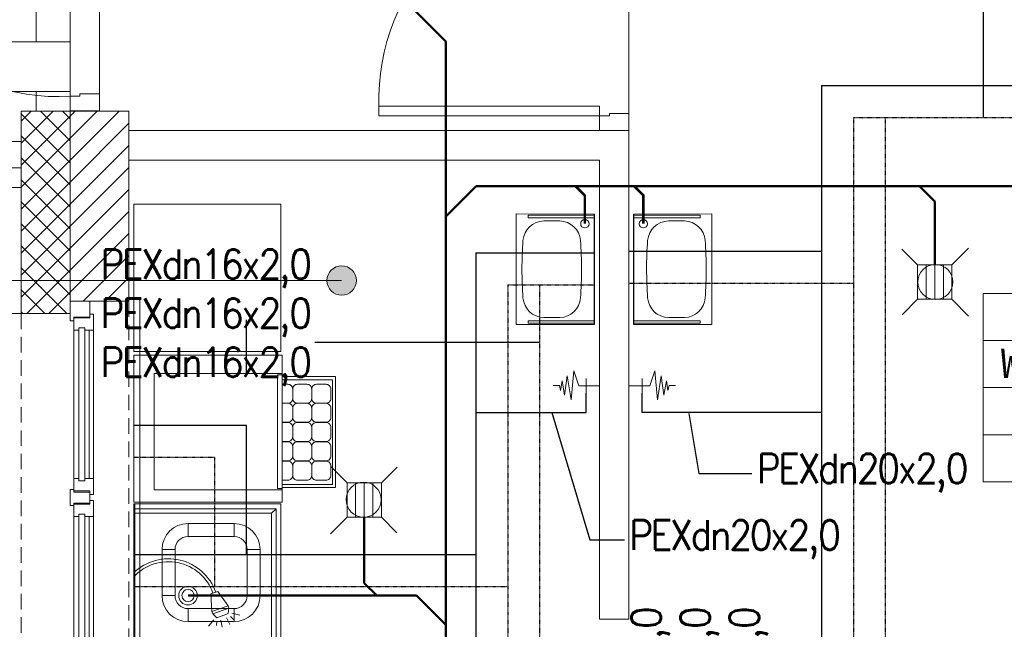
# Model space of a CAD drawing. Header units: millimetres. Extents: x -17122 to 7392, y -6480 to -3200.
# Tile 58 of 70: x 4080 to 4481, y -4438 to -4190. Entities that reach past the tile are written whole.
import ezdxf
from ezdxf import colors
from ezdxf.entities.mleader import LeaderData, LeaderLine
from ezdxf.enums import TextEntityAlignment as Align
from ezdxf.lldxf.tags import DXFTag
from ezdxf.math import Vec2, Vec3

# ---------------------------------------------------------------- set-up
doc = ezdxf.new("R2010")
doc.units = ezdxf.units.MM
for name, pattern in [('DASHDOT', [20, 10, -5, 0, -5]), ('DASHED', [0.75, 0.5, -0.25]), ('HIDDEN2', [4.7625, 3.175, -1.5875])]:
    doc.linetypes.add(name, pattern=pattern)
for name, color, linetype, lineweight in [('3987417c-e224-4861-8c51-863ca10e2d8a$0$LABO _ WYPOSAŻENIE _ 3 WIDOKOWA CIENKA', 8, 'Continuous', 9), ('_k_krawężnik', 252, 'Continuous', 13), ('_k_kreskowanie', 250, 'Continuous', 9), ('_k_ocieplenie', 7, 'Continuous', 35), ('_k_opis', 7, 'Continuous', 13), ('_k_stolarka', 7, 'Continuous', 13), ('_k_tabela', 7, 'Continuous', 13), ('_k_widok', 7, 'Continuous', 18), ('_k_wyposażenia', 251, 'Continuous', 9), ('_k_zarys', 7, 'HIDDEN2', 20), ('_k_ściany', 7, 'Continuous', 0), ('KANZLIZACJA', 34, 'Continuous', 30), ('WODA Z', 5, 'Continuous', 0)]:
    doc.layers.add(name, color=color, linetype=linetype, lineweight=lineweight)
doc.layers.add('_k_niewidoczna', color=72, linetype='Continuous', lineweight=9, plot=False)
for name, color, linetype, true_color in [('IS_Ciepła_woda', 1, 'DASHDOT', 0xff0000), ('IS_Cyrkulacja', 7, 'DASHED', 0x800080), ('IS_Zimna_woda', 5, 'SOLID', 0x0000ff)]:
    doc.layers.add(name, color=color, linetype=linetype, true_color=true_color)
doc.styles.add('GENERATED_STYLE_1', font='MS Gothic.ttf')
doc.styles.add('GENERATED_STYLE_2', font='MS Gothic.ttf')
doc.styles.get("Standard").update_dxf_attribs({"font": 'arial.ttf'})
tags = doc.linetypes.add('SOLID', pattern=[10, 10, 0]).pattern_tags.tags
tags[6:7] = [DXFTag(74, 4), DXFTag(75, 0), DXFTag(340, '0'), DXFTag(46, 0.0), DXFTag(50, 0.0), DXFTag(44, 0.0), DXFTag(45, 0.0)]
tags[4:5] = [DXFTag(74, 4), DXFTag(75, 0), DXFTag(340, '0'), DXFTag(46, 0.0), DXFTag(50, 0.0), DXFTag(44, 0.0), DXFTag(45, 0.0)]

# ---------------------------------------------------------------- blocks, each defined once
blk = doc.blocks.new('3987417c-e224-4861-8c51-863ca10e2d8a$0$egegzaer')
blk.add_lwpolyline([(-4635.53, -40.34, -0.543297), (-4643.49, -6.95), (-4641.78, -6.95, 0.563277), (-4635.12, -39.21)], format="xyb")
for points in [[(-4634.82, -38.36), (-4627.56, -38.82), (-4629.9, -45.42), (-4635.83, -41.19)], [(-4628.96, -45.75), (-4626.61, -39.16), (-4627.56, -38.82), (-4629.9, -45.42)], [(-4626.74, -45.48), (-4625.06, -40.77), (-4626.61, -39.16), (-4628.96, -45.75)]]:
    blk.add_lwpolyline(points, close=True)
for points in [[(-4635.53, -40.34), (-4635.12, -39.21)], [(-4624.27, -39.56), (-4621.66, -37.46)], [(-4624.11, -42.41), (-4621.23, -43.04)], [(-4623.62, -40.8), (-4621.93, -40.62)], [(-4626.88, -46.92), (-4626.18, -50.2)], [(-4625.6, -46.37), (-4624.4, -47.58)], [(-4624.97, -44.81), (-4622.33, -46.14)]]:
    blk.add_lwpolyline(points)
blk = doc.blocks.new('3987417c-e224-4861-8c51-863ca10e2d8a$0$A$C6e5454da')
at = {"lineweight": 0}
for p, q in [((60.5, 60), (0, 60)), ((0, 0), (0, 60)), ((0, 0), (0, 60)), ((60.5, 60), (0, 60)), ((60.5, 0), (60.5, 60)), ((60.5, 0), (60.5, 60)), ((8.29, 52.48), (8.29, 5)), ((8.29, 52.48), (60.5, 52.48)), ((8.29, 52.48), (8.29, 5)), ((8.29, 52.48), (60.5, 52.48)), ((58.56, 5.66), (58.56, 51.91)), ((58.56, 51.91), (60.5, 51.91)), ((58.56, 5.66), (58.56, 51.91)), ((58.56, 51.91), (60.5, 51.91)), ((60.5, 51.91), (60.5, 13.08)), ((60.5, 51.91), (60.5, 13.08)), ((60.5, 49.85), (81.08, 49.85)), ((60.5, 49.85), (81.08, 49.85)), ((81.08, 49.85), (81.08, 7.18)), ((81.08, 49.85), (81.08, 7.18)), ((8.29, 5), (60.5, 5)), ((8.29, 5), (60.5, 5)), ((60.5, 5.66), (58.56, 5.66)), ((60.5, 5.66), (58.56, 5.66)), ((81.08, 7.18), (60.5, 7.18)), ((81.08, 7.18), (60.5, 7.18)), ((60.5, 0), (0, 0)), ((60.5, 0), (0, 0))]:
    blk.add_line(p, q, dxfattribs=at)
at = {"lineweight": 0, "ltscale": 0.1}
for p, q in [((60.5, 51.21), (82.27, 51.21)), ((60.5, 51.21), (82.27, 51.21)), ((82.27, 51.21), (82.27, 5.98)), ((82.27, 51.21), (82.27, 5.98)), ((82.27, 5.98), (60.5, 5.98)), ((82.27, 5.98), (60.5, 5.98))]:
    blk.add_line(p, q, dxfattribs=at)
at = {"lineweight": 0, "flags": 128}
for points in [[(60.5, 49.85), (62.65, 49.85)], [(60.5, 49.85), (62.65, 49.85)], [(62.88, 48.1), (60.5, 48.1)], [(62.88, 48.1), (60.5, 48.1)], [(63.09, 40.34), (60.5, 40.34)], [(63.09, 40.34), (60.5, 40.34)], [(60.5, 40.33), (63.09, 40.33)], [(60.5, 40.33), (63.09, 40.33)], [(60.5, 32.58), (62.88, 32.58)], [(60.5, 32.58), (62.88, 32.58)], [(62.88, 32.51), (60.5, 32.51)], [(62.88, 32.51), (60.5, 32.51)], [(60.5, 24.75), (62.88, 24.75)], [(60.5, 24.75), (62.88, 24.75)], [(62.88, 24.63), (60.5, 24.63)], [(62.88, 24.63), (60.5, 24.63)], [(60.5, 16.86), (62.88, 16.86)], [(60.5, 16.86), (62.88, 16.86)], [(60.5, 16.86), (62.88, 16.86)], [(60.5, 16.86), (62.88, 16.86)], [(62.88, 16.75), (60.5, 16.75)], [(62.88, 16.75), (60.5, 16.75)], [(60.5, 8.98), (62.88, 8.98)], [(60.5, 8.98), (62.88, 8.98)]]:
    blk.add_lwpolyline(points, dxfattribs=at)
for points in [[(63.09, 40.34, 0.382051), (64.82, 42.27), (64.82, 46.16, 0.414214), (62.88, 48.1)], [(63.09, 40.34, 0.382051), (64.82, 42.27), (64.82, 46.16, 0.414214), (62.88, 48.1)], [(62.88, 32.58, 0.414214), (64.82, 34.52), (64.82, 38.4, 0.382051), (63.09, 40.33)], [(62.88, 32.58, 0.414214), (64.82, 34.52), (64.82, 38.4, 0.382051), (63.09, 40.33)], [(62.88, 24.75, 0.414214), (64.82, 26.69), (64.82, 30.57, 0.414214), (62.88, 32.51)], [(62.88, 24.75, 0.414214), (64.82, 26.69), (64.82, 30.57, 0.414214), (62.88, 32.51)], [(62.88, 16.86, 0.414214), (64.82, 18.81), (64.82, 22.69, 0.414214), (62.88, 24.63)], [(62.88, 16.86, 0.414214), (64.82, 18.81), (64.82, 22.69, 0.414214), (62.88, 24.63)], [(62.88, 8.98, 0.414214), (64.82, 10.92), (64.82, 14.8, 0.414214), (62.88, 16.75)], [(62.88, 8.98, 0.414214), (64.82, 10.92), (64.82, 14.8, 0.414214), (62.88, 16.75)]]:
    blk.add_lwpolyline(points, format="xyb", dxfattribs=at)
for points in [[(64.82, 46.16), (64.82, 42.27, 0.414214), (66.76, 40.33), (70.64, 40.33, 0.414214), (72.59, 42.27), (72.59, 46.16, 0.414214), (70.64, 48.1), (66.76, 48.1, 0.414214)], [(64.82, 46.16), (64.82, 42.27, 0.414214), (66.76, 40.33), (70.64, 40.33, 0.414214), (72.59, 42.27), (72.59, 46.16, 0.414214), (70.64, 48.1), (66.76, 48.1, 0.414214)], [(72.59, 46.16), (72.59, 42.27, 0.414214), (74.53, 40.33), (78.41, 40.33, 0.414214), (80.35, 42.27), (80.35, 46.16, 0.414214), (78.41, 48.1), (74.53, 48.1, 0.414214)], [(72.59, 46.16), (72.59, 42.27, 0.414214), (74.53, 40.33), (78.41, 40.33, 0.414214), (80.35, 42.27), (80.35, 46.16, 0.414214), (78.41, 48.1), (74.53, 48.1, 0.414214)], [(64.82, 38.4), (64.82, 34.52, 0.414214), (66.76, 32.58), (70.64, 32.58, 0.414214), (72.59, 34.52), (72.59, 38.4, 0.414214), (70.64, 40.34), (66.76, 40.34, 0.414214)], [(64.82, 38.4), (64.82, 34.52, 0.414214), (66.76, 32.58), (70.64, 32.58, 0.414214), (72.59, 34.52), (72.59, 38.4, 0.414214), (70.64, 40.34), (66.76, 40.34, 0.414214)], [(72.59, 38.4), (72.59, 34.52, 0.414214), (74.53, 32.58), (78.41, 32.58, 0.414214), (80.35, 34.52), (80.35, 38.4, 0.414214), (78.41, 40.34), (74.53, 40.34, 0.414214)], [(72.59, 38.4), (72.59, 34.52, 0.414214), (74.53, 32.58), (78.41, 32.58, 0.414214), (80.35, 34.52), (80.35, 38.4, 0.414214), (78.41, 40.34), (74.53, 40.34, 0.414214)], [(64.82, 30.57), (64.82, 26.69, 0.414214), (66.76, 24.75), (70.64, 24.75, 0.414214), (72.59, 26.69), (72.59, 30.57, 0.414214), (70.64, 32.51), (66.76, 32.51, 0.414214)], [(64.82, 30.57), (64.82, 26.69, 0.414214), (66.76, 24.75), (70.64, 24.75, 0.414214), (72.59, 26.69), (72.59, 30.57, 0.414214), (70.64, 32.51), (66.76, 32.51, 0.414214)], [(72.59, 30.57), (72.59, 26.69, 0.414214), (74.53, 24.75), (78.41, 24.75, 0.414214), (80.35, 26.69), (80.35, 30.57, 0.414214), (78.41, 32.51), (74.53, 32.51, 0.414214)], [(72.59, 30.57), (72.59, 26.69, 0.414214), (74.53, 24.75), (78.41, 24.75, 0.414214), (80.35, 26.69), (80.35, 30.57, 0.414214), (78.41, 32.51), (74.53, 32.51, 0.414214)], [(64.82, 22.69), (64.82, 18.81, 0.414214), (66.76, 16.86), (70.64, 16.86, 0.414214), (72.59, 18.81), (72.59, 22.69, 0.414214), (70.64, 24.63), (66.76, 24.63, 0.414214)], [(64.82, 22.69), (64.82, 18.81, 0.414214), (66.76, 16.86), (70.64, 16.86, 0.414214), (72.59, 18.81), (72.59, 22.69, 0.414214), (70.64, 24.63), (66.76, 24.63, 0.414214)], [(72.59, 22.69), (72.59, 18.81, 0.414214), (74.53, 16.86), (78.41, 16.86, 0.414214), (80.35, 18.81), (80.35, 22.69, 0.414214), (78.41, 24.63), (74.53, 24.63, 0.414214)], [(72.59, 22.69), (72.59, 18.81, 0.414214), (74.53, 16.86), (78.41, 16.86, 0.414214), (80.35, 18.81), (80.35, 22.69, 0.414214), (78.41, 24.63), (74.53, 24.63, 0.414214)], [(64.82, 14.8), (64.82, 10.92, 0.414214), (66.76, 8.98), (70.64, 8.98, 0.414214), (72.59, 10.92), (72.59, 14.8, 0.414214), (70.64, 16.75), (66.76, 16.75, 0.414214)], [(64.82, 14.8), (64.82, 10.92, 0.414214), (66.76, 8.98), (70.64, 8.98, 0.414214), (72.59, 10.92), (72.59, 14.8, 0.414214), (70.64, 16.75), (66.76, 16.75, 0.414214)], [(72.59, 14.8), (72.59, 10.92, 0.414214), (74.53, 8.98), (78.41, 8.98, 0.414214), (80.35, 10.92), (80.35, 14.8, 0.414214), (78.41, 16.75), (74.53, 16.75, 0.414214)], [(72.59, 14.8), (72.59, 10.92, 0.414214), (74.53, 8.98), (78.41, 8.98, 0.414214), (80.35, 10.92), (80.35, 14.8, 0.414214), (78.41, 16.75), (74.53, 16.75, 0.414214)]]:
    blk.add_lwpolyline(points, format="xyb", close=True, dxfattribs=at)
blk = doc.blocks.new('3987417c-e224-4861-8c51-863ca10e2d8a$0$A$Cf15ee396')
at = {"lineweight": 0}
for p, q in [((135, 60), (0, 60)), ((0, 60), (0, 0)), ((135, 59.6), (0, 59.6)), ((2, 2), (2, 59.6)), ((3.8, 3.8), (3.8, 59.6)), ((131.2, 59.6), (131.2, 3.8)), ((133, 59.6), (133, 2)), ((135, 0), (135, 60)), ((18.6, 43.2), (18.6, 48.5)), ((37.4, 48.5), (18.6, 48.5)), ((37.4, 43.2), (37.4, 48.5)), ((37.4, 43.2), (18.6, 43.2)), ((13.3, 37.9), (8, 37.9)), ((8, 37.9), (8, 19.1)), ((13.3, 37.9), (13.3, 19.1)), ((42.7, 37.9), (48, 37.9)), ((42.7, 19.1), (42.7, 37.9)), ((48, 19.1), (48, 37.9)), ((13.3, 19.1), (8, 19.1)), ((42.7, 19.1), (48, 19.1)), ((18.6, 13.8), (18.6, 8.5)), ((18.6, 13.8), (37.4, 13.8)), ((37.4, 13.8), (37.4, 8.5)), ((18.6, 8.5), (37.4, 8.5)), ((0, 0), (135, 0)), ((0, 0), (8, 0)), ((2, 2), (3.8, 3.8)), ((133, 2), (2, 2)), ((131.2, 3.8), (3.8, 3.8)), ((133, 2), (131.2, 3.8))]:
    blk.add_line(p, q, dxfattribs=at)
for centre, radius in [((37.4, 37.9), 3.8), ((37.4, 37.9), 2.5), ((110, 30), 7.5)]:
    blk.add_circle(centre, radius, dxfattribs=at)
for centre, radius, start, end in [((18.6, 37.9), 10.6, 90, 180), ((37.4, 37.9), 10.6, 0, 90), ((18.6, 37.9), 5.3, 90, 180), ((37.4, 37.9), 5.3, 0, 90), ((18.6, 19.1), 10.6, 180, 270), ((18.6, 19.1), 5.3, 180, 270), ((37.4, 19.1), 5.3, 270, 0), ((37.4, 19.1), 10.6, 270, 0)]:
    blk.add_arc(centre, radius, start, end, dxfattribs=at)
blk = doc.blocks.new('3987417c-e224-4861-8c51-863ca10e2d8a$0$7066')
at = {"lineweight": 0}
for p, q in [((4918.95, 10352.77), (4873.95, 10352.77)), ((4873.95, 10352.77), (4873.95, 10320.77)), ((4918.95, 10352.62), (4873.95, 10352.62)), ((4875.45, 10352.62), (4874.45, 10352.62)), ((4874.45, 10352.62), (4874.45, 10325.62)), ((4875.45, 10325.62), (4875.45, 10352.62)), ((4918.45, 10352.62), (4917.45, 10352.62)), ((4917.45, 10352.62), (4917.45, 10325.62)), ((4918.45, 10325.62), (4918.45, 10352.62)), ((4918.95, 10320.77), (4918.95, 10352.77)), ((4874.45, 10325.62), (4875.45, 10325.62)), ((4917.45, 10325.62), (4918.45, 10325.62)), ((4873.95, 10320.77), (4918.95, 10320.77))]:
    blk.add_line(p, q, dxfattribs=at)
blk.add_circle((4914.95, 10348.77), 1.7, dxfattribs=at)
for centre, radius, start, end in [((4885.49, 10338.29), 8.75, 95.1381, 178.2603), ((4896.45, 10181.02), 166.41, 85.9552, 94.0448), ((4907.4, 10338.29), 8.75, 1.7397, 84.8619), ((4984.95, 10335.27), 108.25, 178.2603, 181.7397), ((4807.95, 10335.27), 108.25, 358.2603, 1.7397), ((4885.49, 10332.25), 8.75, 181.7397, 264.8619), ((4907.4, 10332.25), 8.75, 275.1381, 358.2603), ((4896.45, 10489.53), 166.41, 265.9552, 274.0448)]:
    blk.add_arc(centre, radius, start, end, dxfattribs=at)
blk = doc.blocks.new('D_90')
at = {"layer": '_k_niewidoczna', "lineweight": 0}
blk.add_lwpolyline([(135862.75, 36163.65), (135952.75, 36163.65)], dxfattribs=at)
at = {"layer": '_k_stolarka', "lineweight": 0}
for points in [[(135855.75, 36151.65), (135855.75, 36163.65), (135862.75, 36163.65), (135862.75, 36155.65), (135861.75, 36155.65), (135861.75, 36151.65), (135855.75, 36151.65)], [(135959.75, 36151.65), (135959.75, 36163.65), (135952.75, 36163.65), (135952.75, 36155.65), (135953.75, 36155.65), (135953.75, 36151.65), (135959.75, 36151.65)]]:
    blk.add_lwpolyline(points, dxfattribs=at)
blk.add_lwpolyline([(135861.75, 36151.65), (135865.75, 36151.65), (135865.75, 36061.65), (135861.75, 36061.65)], close=True, dxfattribs=at)
blk.add_lwpolyline([(135865.75, 36061.65, 0.441517), (135953.75, 36151.65)], format="xyb", dxfattribs=at)
at = {"layer": '_k_ściany', "lineweight": 0}
for points in [[(135855.75, 36151.65), (135855.75, 36163.65)], [(135959.75, 36151.65), (135959.75, 36163.65)]]:
    blk.add_lwpolyline(points, dxfattribs=at)
blk = doc.blocks.new('metryczka_80')
at = {"layer": '_k_opis', "ltscale": 0.1}
for points in [[(-80, 0), (0, 0), (0, -64), (-80, -64)], [(-80, -16), (0, -16), (0, -48), (-80, -48)]]:
    blk.add_lwpolyline(points, close=True, dxfattribs=at)
blk.add_lwpolyline([(-80, -32), (0, -32)], dxfattribs=at)
at = {"layer": '_k_opis', "ltscale": 0.1, "flags": 4}
for tag, style, p in [('ATR_NR_POM', 'GENERATED_STYLE_1', (-40, -13)), ('ATR_POM', 'GENERATED_STYLE_2', (-40, -28.71)), ('ATR_WYS', 'GENERATED_STYLE_1', (-40, -61))]:
    blk.add_attdef(tag, text='', height=10, dxfattribs=dict(at, style=style)).set_placement(p, align=Align.CENTER)
blk = doc.blocks.new('O_180')
at = {"layer": '_k_stolarka', "lineweight": 0}
for points in [[(-81.5, 1.5), (-81.5, 4.5), (81.5, 4.5), (81.5, 1.5)], [(-80, -16), (-80, -24), (-72, -24), (-72, -22.5), (-73.5, -22.5), (-73.5, -16), (-80, -16)], [(-74.75, -16), (-74.75, -14.5), (-68.25, -14.5), (-68.25, -18), (-69.25, -18), (-69.25, -20.5), (-68.25, -20.5), (-68.25, -22.5), (-73.25, -22.5), (-73.25, -16), (-74.75, -16)], [(-1.25, -14.5), (-1.25, -16), (-2.75, -16), (-2.75, -22.5), (-7.75, -22.5), (-7.75, -20.5), (-6.75, -20.5), (-6.75, -18), (-7.75, -18), (-7.75, -14.5), (-1.25, -14.5)], [(1.25, -14.5), (1.25, -16), (2.75, -16), (2.75, -22.5), (3.25, -22.5), (7.75, -22.5), (7.75, -20.5), (6.75, -20.5), (6.75, -18), (7.75, -18), (7.75, -14.5), (1.25, -14.5)], [(74.75, -16), (74.75, -14.5), (68.25, -14.5), (68.25, -18), (69.25, -18), (69.25, -20.5), (68.25, -20.5), (68.25, -22.5), (73.25, -22.5), (73.25, -16), (74.75, -16)], [(80, -16), (80, -24), (72, -24), (72, -22.5), (73.5, -22.5), (73.5, -16), (80, -16)], [(-7.75, -16.25), (-68.25, -16.25)], [(68.25, -16.25), (7.75, -16.25)], [(-75, -44), (-75, -48.35), (75, -48.35), (75, -44)]]:
    blk.add_lwpolyline(points, dxfattribs=at)
for points in [[(-68.25, -14.5), (-7.75, -14.5), (-7.75, -18), (-68.25, -18)], [(-2.25, -16), (2.25, -16), (2.25, -22.5), (3.25, -22.5), (3.25, -24), (-3.25, -24), (-3.25, -22.5), (-2.25, -22.5)], [(68.25, -18), (7.75, -18), (7.75, -14.5), (68.25, -14.5)], [(-68.25, -22.5), (-7.75, -22.5), (-7.75, -20.5), (-68.25, -20.5)], [(7.75, -22.5), (68.25, -22.5), (68.25, -20.5), (7.75, -20.5)]]:
    blk.add_lwpolyline(points, close=True, dxfattribs=at)
at = {"layer": '_k_zarys', "lineweight": 0, "ltscale": 2}
for points in [[(-80, 0), (80, 0)], [(-75, -44), (75, -44)]]:
    blk.add_lwpolyline(points, dxfattribs=at)
at = {"layer": '_k_ściany', "lineweight": 0}
for points in [[(-80, 0), (-80, -24), (-75, -24), (-75, -44)], [(80, 0), (80, -24), (75, -24), (75, -44)]]:
    blk.add_lwpolyline(points, dxfattribs=at)
blk = doc.blocks.new('A$C30E42FEA')
at = {"layer": '_k_wyposażenia'}
for p, q in [((8.45, 0), (10.52, 6.13)), ((10.52, 6.13), (11.61, -5.82)), ((11.61, -5.82), (13.17, 4.06)), ((13.17, 4.06), (14.24, -3.87)), ((8.45, 0), (0, 0)), ((5.45, 3), (5.45, -3)), ((14.24, -3.87), (15.26, 2.04)), ((15.26, 2.04), (15.89, -1.91)), ((15.89, -1.91), (16.35, 0.04)), ((16.35, 0.04), (18.98, 0.04))]:
    blk.add_line(p, q, dxfattribs=at)
blk = doc.blocks.new('kratka_sc')
at = {"layer": '_k_wyposażenia', "flags": 128}
for points in [[(352121.24, 25947.58), (352114.84, 25953.98)], [(352135.24, 25947.58), (352142.06, 25954.41)], [(352124.74, 25947.58), (352124.74, 25933.58)], [(352128.24, 25947.58), (352128.24, 25933.58)], [(352131.74, 25947.58), (352131.74, 25933.58)], [(352121.24, 25933.58), (352114.89, 25927.24)], [(352135.24, 25933.58), (352142.06, 25926.76)]]:
    blk.add_lwpolyline(points, dxfattribs=at)
blk.add_lwpolyline([(352121.24, 25947.58), (352135.24, 25947.58), (352135.24, 25933.58), (352121.24, 25933.58)], close=True, dxfattribs=at)
at = {"layer": '_k_wyposażenia'}
blk.add_circle((352128.52, 25940.67), 7.15, dxfattribs=at)

msp = doc.modelspace()

# ---------------------------------------------------------------- hatches: boundary and pattern name
at = {"layer": '_k_kreskowanie', "lineweight": 0, "ltscale": 2, "transparency": 33554687}
h = msp.add_hatch(dxfattribs=at)
h.set_pattern_fill('ANSI37', color=256, scale=2)
h.set_pattern_definition([(45, (1100.2866, -888.875), (-4.490128, 4.490128), []), (135, (1100.2866, -888.875), (-4.490128, -4.490128), [])])
h.paths.add_polyline_path([(4672.24, -5080.1), (4672.24, -5060.1), (4100.24, -5060.1), (4100.24, -4925.1), (4080.24, -4925.1), (4080.24, -5080.1)], flags=17)
h.paths.add_polyline_path([(4922.24, -4980.1), (4922.24, -4960.1), (4879.24, -4960.1), (4879.24, -5060.1), (4782.24, -5060.1), (4782.24, -5080.1), (4899.24, -5080.1), (4899.24, -4980.1)], flags=17)
h.paths.add_polyline_path([(5945.24, -4253.1), (5965.24, -4253.1), (5965.24, -4026.1), (5309.24, -4026.1), (5309.24, -4046.1), (5945.24, -4046.1)])
h.paths.add_polyline_path([(5945.24, -4653.1), (5965.24, -4653.1), (5965.24, -4453.1), (5945.24, -4453.1)])
h.paths.add_polyline_path([(5861.74, -5060.1), (5861.74, -5080.1), (5965.24, -5080.1), (5965.24, -4853.1), (5945.24, -4853.1), (5945.24, -5060.1)])
h.paths.add_polyline_path([(5601.74, -5060.1), (5601.74, -5080.1), (5751.74, -5080.1), (5751.74, -5060.1)])
h.paths.add_polyline_path([(5231.74, -5080.1), (5231.74, -5060.1), (5135.24, -5060.1), (5135.24, -4980.1), (5135.24, -4960.1), (5092.24, -4960.1), (5092.24, -4980.1), (5115.24, -4980.1), (5115.24, -5080.1)])
h.paths.add_polyline_path([(5341.74, -5060.1), (5341.74, -5080.1), (5491.74, -5080.1), (5491.74, -5060.1)])
h.paths.add_polyline_path([(4100.24, -4692.1), (4080.24, -4692.1), (4080.24, -4775.1), (4100.24, -4775.1)])
h.paths.add_polyline_path([(4100.24, -4459.5), (4080.24, -4459.5), (4080.24, -4542.1), (4100.24, -4542.1)])
h.paths.add_polyline_path([(4100.24, -4226.91), (4080.24, -4226.91), (4080.24, -4309.5), (4100.24, -4309.5)])
h.paths.add_polyline_path([(4368.79, -4046.1), (4368.79, -4026.1), (4080.24, -4026.1), (4080.24, -4122.91), (4100.24, -4122.91), (4100.24, -4046.1)])
h.paths.add_polyline_path([(4779.26, -4026.1), (4779.26, -4046.1), (5199.24, -4046.1), (5199.24, -4026.1)])
h.paths.add_polyline_path([(4669.26, -4046.1), (4669.26, -4026.1), (4478.79, -4026.1), (4478.79, -4046.1)])
h = msp.add_hatch(dxfattribs=at)
h.set_pattern_fill('ANSI31', color=256, scale=2)
h.set_pattern_definition([(45, (1100.2866, -888.875), (-4.490128, 4.490128), [])])
h.paths.add_polyline_path([(4922.24, -4960.1), (4922.24, -4936.1), (4855.24, -4936.1), (4855.24, -5036.1), (4787.24, -5036.1), (4787.24, -5060.1), (4879.24, -5060.1), (4879.24, -4960.1)])
h.paths.add_polyline_path([(5921.24, -4253.1), (5945.24, -4253.1), (5945.24, -4046.1), (5314.24, -4046.1), (5314.24, -4070.1), (5414.24, -4070.1), (5414.24, -4296.1), (5432.24, -4296.1), (5432.24, -4070.1), (5921.24, -4070.1)])
h.paths.add_polyline_path([(5921.24, -4653.1), (5945.24, -4653.1), (5945.24, -4453.1), (5921.24, -4453.1)])
h.paths.add_polyline_path([(5866.74, -5036.1), (5866.74, -5060.1), (5945.24, -5060.1), (5945.24, -4853.1), (5921.24, -4853.1), (5921.24, -5036.1)])
h.paths.add_polyline_path([(5606.74, -5036.1), (5606.74, -5060.1), (5746.74, -5060.1), (5746.74, -5036.1)])
h.paths.add_polyline_path([(5346.74, -5036.1), (5346.74, -5060.1), (5486.74, -5060.1), (5486.74, -5036.1), (5432.24, -5036.1), (5432.24, -4692.1), (5414.24, -4692.1), (5414.24, -5036.1)])
h.paths.add_polyline_path([(5226.74, -5060.1), (5226.74, -5036.1), (5159.24, -5036.1), (5159.24, -4960.1), (5159.24, -4936.1), (5092.24, -4936.1), (5092.24, -4960.1), (5135.24, -4960.1), (5135.24, -5060.1)])
h.paths.add_polyline_path([(4100.24, -4770.1), (4124.24, -4770.1), (4124.24, -4692.1), (4100.24, -4692.1)])
h.paths.add_polyline_path([(4124.24, -4930.1), (4100.24, -4930.1), (4100.24, -5060.1), (4667.24, -5060.1), (4667.24, -5036.1), (4124.24, -5036.1)])
h.paths.add_polyline_path([(4124.24, -4226.91), (4100.24, -4226.91), (4100.24, -4304.5), (4124.24, -4304.5)])
h.paths.add_polyline_path([(4363.79, -4070.1), (4363.79, -4046.1), (4100.24, -4046.1), (4100.24, -4122.91), (4124.24, -4122.91), (4124.24, -4070.1)])
h.paths.add_polyline_path([(4664.26, -4070.1), (4664.26, -4046.1), (4483.79, -4046.1), (4483.79, -4070.1)])
h.paths.add_polyline_path([(4784.26, -4046.1), (4784.26, -4070.1), (5194.24, -4070.1), (5194.24, -4046.1)])
h.paths.add_polyline_path([(4192.23, -4542.1), (4192.23, -4524.1), (4124.24, -4524.1), (4124.24, -4464.5), (4100.24, -4464.5), (4100.24, -4542.1)])
h.paths.add_polyline_path([(4296.23, -4524.1), (4296.23, -4542.1), (4380.65, -4542.1), (4380.65, -4524.1)])
h.paths.add_polyline_path([(4598.26, -4542.1), (4598.26, -4524.1), (4484.65, -4524.1), (4484.65, -4542.1)])
h.paths.add_polyline_path([(4832.26, -4542.1), (4832.26, -4524.1), (4702.26, -4524.1), (4702.26, -4542.1)])
h.paths.add_polyline_path([(5197.24, -4524.1), (5197.24, -4542.1), (5432.24, -4542.1), (5432.24, -4400.1), (5414.24, -4400.1), (5414.24, -4524.1)])
h.paths.add_polyline_path([(5105.24, -4542.1), (5105.24, -4524.1), (4936.26, -4524.1), (4936.26, -4542.1)])
h = msp.add_hatch(dxfattribs=at)
h.set_pattern_fill('AR-B816', color=256, scale=0.1)
h.set_pattern_definition([(0, (2806.165, 7.535), (0, 20.32), []), (90, (2806.165, 7.535), (-20.32, 20.32), [20.32, -20.32])])
h.paths.add_polyline_path([(4080.24, -4093.1), (3880.24, -4093.1), (3880.24, -4250.1), (4080.24, -4250.1), (4080.24, -4226.91), (4100.24, -4226.91), (4100.24, -4122.91), (4080.24, -4122.91)])
h.paths.add_polyline_path([(4932.24, -5065.1), (4932.24, -4985.1), (5082.24, -4985.1), (5082.24, -5065.1)], flags=16)
h.paths.add_polyline_path([(5115.24, -5080.1), (5115.24, -4980.1), (5092.24, -4980.1), (5092.24, -4960.1), (4922.24, -4960.1), (4922.24, -4980.1), (4899.24, -4980.1), (4899.24, -5080.1), (4080.24, -5080.1), (4080.24, -4692.1), (4100.24, -4692.1), (4100.24, -4542.1), (4080.24, -4542.1), (3880.24, -4542.1), (3880.24, -5280.1), (5115.24, -5280.1)])
at = {"layer": '_k_opis', "lineweight": 0, "ltscale": 0.1}
h = msp.add_hatch(color=256, dxfattribs=at)
h.dxf.hatch_style = 1
h.paths.add_polyline_path([(4211.02, -4302.03, 1), (4211.02, -4290.03, 1)])

# ---------------------------------------------------------------- linework, layer by layer
at = {"layer": '_k_krawężnik', "lineweight": 0}
msp.add_lwpolyline([(3880.24, -4250.1), (4080.24, -4250.1), (4080.24, -4258.1), (3880.24, -4258.1)], dxfattribs=at)
at = {"layer": '_k_ocieplenie', "lineweight": 0}
for points in [[(4100.24, -4226.91), (4080.24, -4226.91)], [(4080.24, -4226.91), (4080.24, -4309.5)]]:
    msp.add_lwpolyline(points, dxfattribs=at)
at = {"layer": '_k_opis', "lineweight": 0, "ltscale": 0.1}
msp.add_lwpolyline([(3998.36, -4296.03), (4211.02, -4296.03)], dxfattribs=at)
msp.add_circle((4211.02, -4296.03), 6, dxfattribs=at)
at = {"layer": '_k_stolarka', "lineweight": 0}
msp.add_lwpolyline([(4100.24, -4128.91), (4100.24, -4220.91)], dxfattribs=at)
at = {"layer": '_k_widok', "lineweight": 0}
msp.add_lwpolyline([(4080.24, -4122.91), (4080.24, -4093.1), (3880.24, -4093.1), (3880.24, -4250.1), (4080.24, -4250.1), (4080.24, -4226.91)], dxfattribs=at)
at = {"layer": '_k_wyposażenia', "lineweight": 0}
msp.add_lwpolyline([(4126.24, -4324.91), (4186.24, -4324.91), (4186.24, -4264.91), (4126.24, -4264.91)], close=True, dxfattribs=at)
at = {"layer": '_k_ściany', "lineweight": 0}
for points in [[(4100.24, -4226.91), (4124.24, -4226.91)], [(4100.24, -4226.91), (4100.24, -4304.5)], [(4124.24, -4226.91), (4124.24, -4304.5)], [(4316.26, -4228.91), (4316.26, -4234.91)], [(4124.24, -4234.91), (4316.26, -4234.91)], [(4328.26, -4434.1), (4328.26, -4234.91)], [(4328.26, -4434.1), (4328.26, -4234.91)], [(4124.24, -4246.91), (4316.26, -4246.91)], [(4316.26, -4246.91), (4316.26, -4434.1)], [(4316.26, -4434.1), (4328.26, -4434.1)]]:
    msp.add_lwpolyline(points, dxfattribs=at)
at = {"layer": 'IS_Ciepła_woda', "linetype": 'DASHED', "lineweight": 30, "ltscale": 0.1}
for points in [[(4419.85, -4229.5), (4419.85, -4579.39)], [(4419.85, -4229.5), (4606.48, -4229.5)], [(4278.81, -4297.77), (4278.81, -4579.39)], [(4278.81, -4297.77), (4314.1, -4297.77)], [(4419.85, -4297.19), (4328.26, -4297.19)], [(4159.26, -4368.17), (4126.24, -4368.17)], [(4159.26, -4420.93), (4159.26, -4368.17)], [(4278.81, -4420.93), (4126.64, -4420.93)]]:
    msp.add_lwpolyline(points, dxfattribs=at)
at = {"layer": 'IS_Cyrkulacja', "linetype": 'DASHED', "lineweight": 30, "ltscale": 0.1}
for points in [[(4432.85, -4229.5), (4432.85, -4592.39)], [(4291.81, -4297.77), (4291.81, -4592.39)]]:
    msp.add_lwpolyline(points, dxfattribs=at)
at = {"layer": 'IS_Zimna_woda', "lineweight": 30}
for points in [[(4406.85, -4216.5), (4406.85, -4566.39)], [(4406.85, -4216.5), (4611.51, -4216.5)], [(4265.81, -4284.77), (4265.81, -4566.39)], [(4265.81, -4284.77), (4314.25, -4284.77)], [(4406.85, -4284.19), (4328.26, -4284.19)], [(4172.26, -4333.94), (4172.26, -4311.99)], [(4310.81, -4349.87), (4310.81, -4341.91)], [(4333.7, -4349.87), (4333.7, -4341.91)], [(4265.81, -4349.87), (4310.81, -4349.87)], [(4406.85, -4349.87), (4333.7, -4349.87)], [(4172.26, -4355.17), (4126.24, -4355.17)], [(4172.26, -4407.93), (4172.26, -4355.17)], [(4265.81, -4407.93), (4126.64, -4407.93)]]:
    msp.add_lwpolyline(points, dxfattribs=at)
at = {"layer": 'KANZLIZACJA', "lineweight": 50}
for points in [[(4129.4, -4074.41), (4253.53, -4198.53)], [(4253.53, -4198.53), (4253.53, -4585.05)], [(4253.53, -4269.89), (4265.93, -4257.49)], [(4265.93, -4257.49), (4596.38, -4257.49)], [(4446.75, -4257.49), (4453.03, -4263.77)], [(4453.03, -4263.77), (4453.03, -4289.46)], [(4220.25, -4392.44), (4220.25, -4419.42)], [(4220.25, -4419.42), (4225.33, -4424.5)], [(4148.34, -4424.5), (4241.61, -4424.5)], [(4241.61, -4424.5), (4253.53, -4436.42)]]:
    msp.add_lwpolyline(points, dxfattribs=at)
at = {"layer": 'KANZLIZACJA', "const_width": 1}
for points in [[(4310.25, -4272.9), (4310.25, -4261.37), (4306.38, -4257.49)], [(4334.1, -4272.9), (4334.1, -4261.29), (4330.3, -4257.49)]]:
    msp.add_lwpolyline(points, dxfattribs=at)

# ---------------------------------------------------------------- block references
at = {"layer": '3987417c-e224-4861-8c51-863ca10e2d8a$0$LABO _ WYPOSAŻENIE _ 3 WIDOKOWA CIENKA', "lineweight": 0, "xscale": -1, "rotation": 90}
msp.add_blockref('3987417c-e224-4861-8c51-863ca10e2d8a$0$egegzaer', (4119.29, -9058.59), dxfattribs=at)
at = {"layer": '_k_tabela', "lineweight": 0, "ltscale": 0.1}
ref = msp.add_blockref('metryczka_80', (4568.79, -4301.28), dxfattribs=dict(at, xscale=1.2, yscale=1.2, zscale=1.2))
ref.add_attrib('ATR_NR_POM', '0.10', dxfattribs={"layer": '_k_opis', "ltscale": 0.1, "height": 12, "style": 'GENERATED_STYLE_1'}).set_placement((4520.79, -4316.88), align=Align.CENTER)
ref.add_attrib('ATR_POM', 'WYDAWALNIA', dxfattribs={"layer": '_k_opis', "ltscale": 0.1, "height": 12, "style": 'GENERATED_STYLE_2'}).set_placement((4520.79, -4335.74), align=Align.CENTER)
ref.add_attrib('ATR_WYS', 'H=300cm', dxfattribs={"layer": '_k_opis', "ltscale": 0.1, "height": 12, "style": 'GENERATED_STYLE_1'}).set_placement((4520.79, -4374.48), align=Align.CENTER)
at = {"layer": '_k_wyposażenia', "lineweight": 0, "xscale": -1}
for name, p, rotation in [('3987417c-e224-4861-8c51-863ca10e2d8a$0$7066', (-6039.74, -9185.28), 269.9857619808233), ('3987417c-e224-4861-8c51-863ca10e2d8a$0$A$Cf15ee396', (4186.24, -4387.1), 90)]:
    msp.add_blockref(name, p, dxfattribs=dict(at, rotation=rotation))
at = {"layer": '_k_wyposażenia', "lineweight": 0, "rotation": 90.01423801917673}
msp.add_blockref('3987417c-e224-4861-8c51-863ca10e2d8a$0$7066', (14684.1, -9185.28), dxfattribs=at)
at = {"layer": '_k_wyposażenia', "lineweight": 0}
for name, p in [('kratka_sc', (-347675.21, -30237.27)), ('3987417c-e224-4861-8c51-863ca10e2d8a$0$A$C6e5454da', (4126.24, -4386.42)), ('A$C30E42FEA', (4328.26, -4338.91))]:
    msp.add_blockref(name, p, dxfattribs=at)
at = {"layer": '_k_wyposażenia', "lineweight": 0, "xscale": -1}
for name, p in [('A$C30E42FEA', (4316.26, -4338.91)), ('kratka_sc', (356348.48, -30326.09))]:
    msp.add_blockref(name, p, dxfattribs=at)
at = {"layer": '_k_ściany', "lineweight": 0, "ltscale": 2, "rotation": 270}
msp.add_blockref('D_90', (-32051.41, 131732.85), dxfattribs=at)
at = {"layer": '_k_ściany', "lineweight": 0, "ltscale": 2, "xscale": -1, "rotation": 270}
msp.add_blockref('D_90', (-31835.39, -140090.66), dxfattribs=at)
at = {"layer": '_k_ściany', "lineweight": 0, "rotation": 270}
msp.add_blockref('O_180', (4124.24, -4384.5), dxfattribs=at)

# ---------------------------------------------------------------- leaders
at = {"layer": 'KANZLIZACJA', "color": 0, "lineweight": 30}
ml = msp.add_multileader_mtext('Standard', dxfattribs=at)
ml.set_content('{\\Fsimplex.shx;\\W0.9;\\T0.9;PCVDN110\\H2.5x;\\C34;\\W1;\\T0.95; }')
ml.set_leader_properties()
ml.build(insert=Vec2(0, 0))
ml.multileader.update_dxf_attribs({"text_left_attachment_type": 2, "text_right_attachment_type": 2, "arrow_head_size": 10})
ctx = ml.context
ctx.base_point, ctx.char_height, ctx.arrow_head_size, ctx.plane_origin, ctx.plane_x_axis, ctx.plane_y_axis = Vec3(4229.56, -4555.99), 13, 10, Vec3(4275.01, -4590.2), Vec3(0, 1), Vec3(-1, 0)
ctx.left_attachment, ctx.right_attachment, ctx.attachment_type = 2, 2, 2
notes = []
notes.append((ctx, [(0, (1, 1, 0), (4229.56, -4558.81), (0, 1), 2.83, [(0, [(4229.56, -4558.81)], 0, [])])]))
ctx.mtext.insert, ctx.mtext.text_direction, ctx.mtext.rotation, ctx.mtext.width = Vec3(4213.31, -4553.99), Vec3(0, 1), 1.570796, 252.0454
at = {"layer": 'WODA Z', "color": 0, "lineweight": 30}
ml = msp.add_multileader_mtext('Standard', dxfattribs=at)
ml.set_content('{\\Fsimplex.shx;\\C5;\\W0.9;\\T0.9;PEXdn16x2,0\\P\\pxsm1,;\\C1;PEXdn16x2,0 \\C256;\\P\\C214;}')
ml.set_leader_properties()
ml.build(insert=Vec2(0, 0))
ml.multileader.update_dxf_attribs({"text_left_attachment_type": 2, "text_right_attachment_type": 2, "arrow_head_size": 0})
ctx = ml.context
ctx.base_point, ctx.char_height, ctx.arrow_head_size, ctx.plane_origin = Vec3(4336.65, -4137.67), 12, 0, Vec3(4511.14, -4228.32)
ctx.left_attachment, ctx.right_attachment, ctx.text_align_type, ctx.attachment_type = 2, 2, 2, 2
notes.append((ctx, [(0, (1, 1, 0), (4472.96, -4137.67), (-1, 0), 41.33, [(0, [(4472.96, -4229.5)], 0, [])])]))
ctx.mtext.insert, ctx.mtext.defined_height, ctx.mtext.alignment, ctx.mtext.flow_direction = Vec3(4429.63, -4119.67), 31.49, 3, 5
ml = msp.add_multileader_mtext('Standard', dxfattribs=at)
ml.set_content('{\\Fsimplex|c0;\\W0.9;\\T0.9;\\C5;PEXdn16x2,0\\P\\pxsm1;\\C1;PEXdn16x2,0\\Fsimplex|c238;\\P\\Fsimplex|c0;\\C214;P\\Fsimplex|c238;EXdn16x2,0\\P\\Fsimplex|c0;\\C1; }')
ml.set_leader_properties()
ml.build(insert=Vec2(0, 0))
ml.multileader.update_dxf_attribs({"text_left_attachment_type": 2, "text_right_attachment_type": 2, "arrow_head_size": 0})
ctx = ml.context
ctx.base_point, ctx.char_height, ctx.arrow_head_size, ctx.plane_origin = Vec3(4103.98, -4321.35), 12, 0, Vec3(4297.14, -4433.32)
ctx.left_attachment, ctx.right_attachment, ctx.text_align_type, ctx.attachment_type = 2, 2, 2, 2
notes.append((ctx, [(0, (1, 1, 0), (4241.36, -4321.35), (-1, 0), 41.33, [(0, [(4291.81, -4321.35)], 0, [])])]))
ctx.mtext.insert, ctx.mtext.defined_height, ctx.mtext.alignment, ctx.mtext.flow_direction = Vec3(4198.03, -4283.35), 31.49, 3, 5
ml = msp.add_multileader_mtext('Standard', dxfattribs=at)
ml.set_content('{\\Fsimplex|c238;\\W0.9;\\T0.9;\\C5;\\P\\P\\Fsimplex|c0;PEXdn\\Fsimplex|c238;20\\Fsimplex|c0;x2,0\\P\\pxsm1;\\Fsimplex|c238;\\C214;\\P\\Fsimplex|c0;\\C1; }')
ml.set_leader_properties()
ml.build(insert=Vec2(0, 0))
ml.multileader.update_dxf_attribs({"text_left_attachment_type": 2, "text_right_attachment_type": 2, "arrow_head_size": 0})
ctx = ml.context
ctx.base_point, ctx.char_height, ctx.arrow_head_size, ctx.plane_origin = Vec3(4378.45, -4374.65), 12, 0, Vec3(4314.48, -4462.26)
ctx.left_attachment, ctx.right_attachment, ctx.attachment_type = 2, 2, 2
notes.append((ctx, [(0, (1, 1, 0), (4356.83, -4374.65), (1, 0), 21.62, [(0, [(4352.67, -4350.29)], 0, [])])]))
ctx.mtext.insert, ctx.mtext.rotation, ctx.mtext.defined_height, ctx.mtext.flow_direction = Vec3(4380.45, -4326.65), 6.283185, 31.49, 5
ml = msp.add_multileader_mtext('Standard', dxfattribs=at)
ml.set_content('{\\Fsimplex|c238;\\W0.9;\\T0.9;\\C5;\\P\\P\\Fsimplex|c0;PEXdn\\Fsimplex|c238;20\\Fsimplex|c0;x2,0\\P\\pxsm1;\\Fsimplex|c238;\\C214;\\P\\Fsimplex|c0;\\C1; }')
ml.set_leader_properties()
ml.build(insert=Vec2(0, 0))
ml.multileader.update_dxf_attribs({"text_left_attachment_type": 2, "text_right_attachment_type": 2, "arrow_head_size": 0})
ctx = ml.context
ctx.base_point, ctx.char_height, ctx.arrow_head_size, ctx.plane_origin = Vec3(4326.41, -4401.78), 12, 0, Vec3(4260.36, -4285.84)
ctx.left_attachment, ctx.right_attachment, ctx.attachment_type = 2, 2, 2
notes.append((ctx, [(0, (1, 1, 0), (4312.23, -4401.78), (1, 0), 14.17, [(0, [(4296.77, -4349.87)], 0, [])])]))
ctx.mtext.insert, ctx.mtext.defined_height, ctx.mtext.flow_direction = Vec3(4328.41, -4353.78), 31.49, 5
ml = msp.add_multileader_mtext('Standard', dxfattribs=at)
ml.set_content('{\\Fsimplex|c0;\\W0.9;\\T0.9;\\C5;PEXdn\\Fsimplex|c238;50\\Fsimplex|c0;x\\Fsimplex|c238;4\\Fsimplex|c0;,0\\P\\pxsm1;\\C1;PEXdn\\Fsimplex|c238;32\\Fsimplex|c0;x\\Fsimplex|c238;3\\Fsimplex|c0;,\\Fsimplex|c238;0\\P\\Fsimplex|c0;\\C214;P\\Fsimplex|c238;EXdn16x2,0\\P\\Fsimplex|c0;\\C1; }')
ml.set_leader_properties()
ml.build(insert=Vec2(0, 0))
ml.multileader.update_dxf_attribs({"text_left_attachment_type": 2, "text_right_attachment_type": 2, "arrow_head_size": 0})
ctx = ml.context
ctx.base_point, ctx.char_height, ctx.arrow_head_size, ctx.plane_origin, ctx.plane_x_axis, ctx.plane_y_axis = Vec3(4367.31, -4517.17), 12, 0, Vec3(4479.28, -4630.54), Vec3(0, 1), Vec3(-1, 0)
ctx.left_attachment, ctx.right_attachment, ctx.attachment_type = 2, 2, 2
notes.append((ctx, [(0, (1, 1, 0), (4367.31, -4558.5), (0, 1), 41.33, [(0, [(4367.31, -4592.36)], 0, [])])]))
ctx.mtext.insert, ctx.mtext.text_direction, ctx.mtext.rotation, ctx.mtext.defined_height, ctx.mtext.flow_direction = Vec3(4329.31, -4515.17), Vec3(0, 1), 1.570796, 31.49, 5
for ctx, leaders in notes:
    for number, flags, end, landing, length, lines in leaders:
        leader = LeaderData()
        leader.index, (leader.has_last_leader_line, leader.has_dogleg_vector, leader.attachment_direction) = number, flags
        leader.last_leader_point, leader.dogleg_vector, leader.dogleg_length = Vec3(end), Vec3(landing), length
        for number, points, colour, breaks in lines:
            line = LeaderLine()
            line.index, line.vertices, line.color, line.breaks = number, Vec3.list(points), colors.encode_raw_color(colour), breaks
            leader.lines.append(line)
        ctx.leaders.append(leader)

doc.saveas('drawing.dxf')
